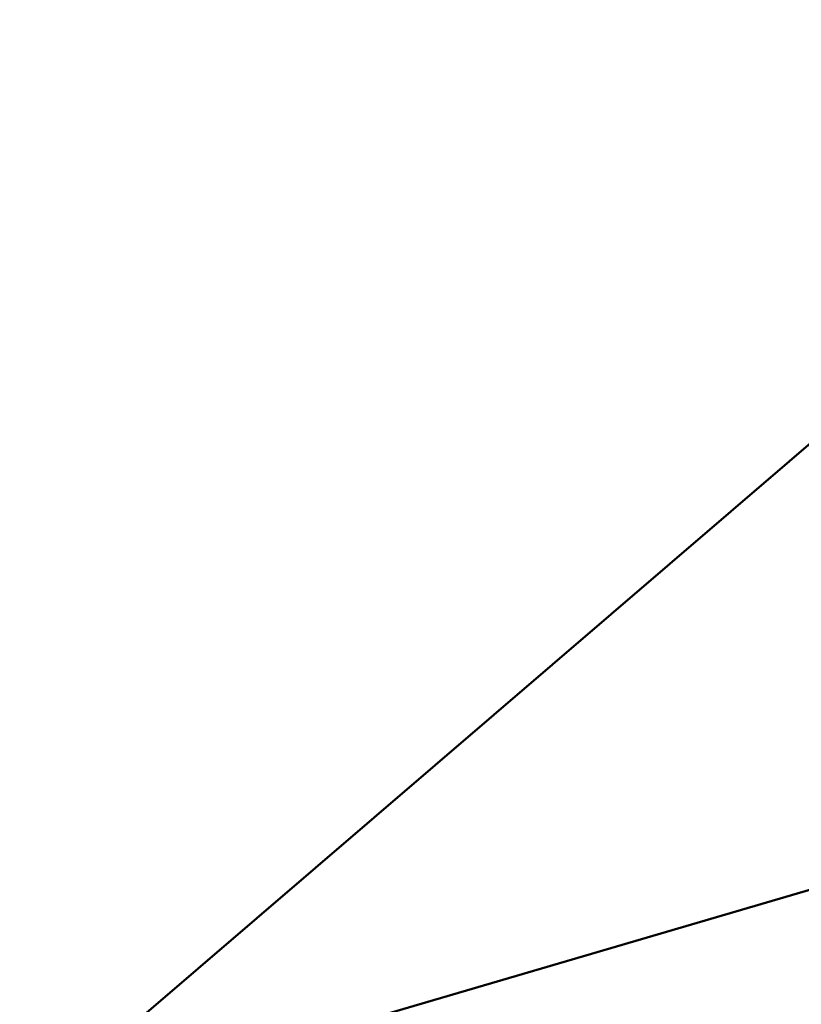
# Model space of a CAD drawing. Header units: millimetres. Extents: x -610 to 610, y -610 to 637.
# Tile 29 of 256: x -58.02 to -56.61, y -43.98 to -42.19. Entities that reach past the tile are written whole.
import ezdxf

# ---------------------------------------------------------------- set-up
doc = ezdxf.new("R2010")
doc.units = ezdxf.units.MM
doc.layers.add('E-LITE-EQPM', color=33, linetype='Continuous', lineweight=50)

# ---------------------------------------------------------------- blocks, each defined once
blk = doc.blocks.new('32100_33394_33395_33398_33399_33417_33418_JUSTFAN_motor - JUST FAN-458623-_3D_')
at = {"layer": 'E-LITE-EQPM'}
mesh = blk.add_polyface(dxfattribs=at)
corners = [(-58.02447423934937, -44.19379591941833, 613.8297563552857), (-43.20214587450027, -31.47019482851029, 613.8297563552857), (-41.01452050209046, -33.42083203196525, 599.7390466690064), (-46.57556369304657, -38.33644995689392, 601.5710569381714), (-52.09963603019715, -42.45546180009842, 604.8699471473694), (-57.37432315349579, -45.47712965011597, 609.4368195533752), (-50.61330778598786, -37.83199537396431, 613.8297563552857)]
mesh.append_faces([[corners[k] for k in face] for face in [(4, 6, 3), (6, 4, 0)]], dxfattribs={"vtx0": -1, "vtx1": -1})
mesh.append_faces([[corners[k] for k in face] for face in [(3, 6, 1)]], dxfattribs={"vtx0": -1, "vtx2": -1})
mesh.append_faces([[corners[k] for k in face] for face in [(2, 3, 1), (5, 0, 4)]], dxfattribs={"vtx1": -1})

msp = doc.modelspace()

# ---------------------------------------------------------------- block references
at = {"layer": 'E-LITE-EQPM'}
msp.add_blockref('32100_33394_33395_33398_33399_33417_33418_JUSTFAN_motor - JUST FAN-458623-_3D_', (0, 0), dxfattribs=at)

doc.saveas('drawing.dxf')
